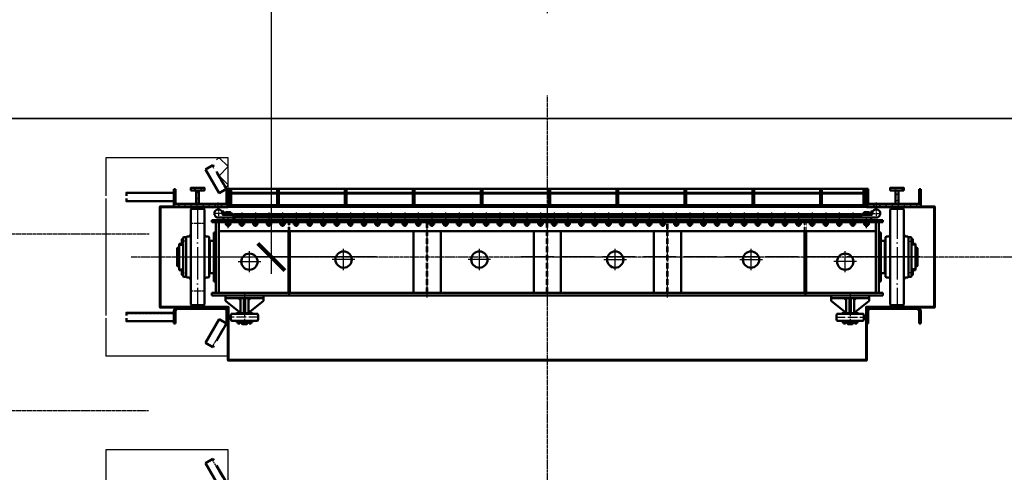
# Model space of a CAD drawing. Header units: millimetres. Extents: x 42975 to 708721, y 118172 to 172014.
# Tile 12 of 73: x 315689 to 322940, y 133082 to 136414. Entities that reach past the tile are written whole.
import ezdxf
from ezdxf import colors
from ezdxf.entities.mleader import LeaderData, LeaderLine
from ezdxf.math import Vec2, Vec3

# ---------------------------------------------------------------- set-up
doc = ezdxf.new("R2010")
doc.units = ezdxf.units.MM
for name, pattern in [('ACAD_ISO02W100', [15, 12, -3]), ('ACAD_ISO04W100', [30, 24, -3, 0, -3]), ('осевая', [50.8, 31.75, -6.35, 6.35, -6.35]), ('штриховая 04-2', [6, 4, -2])]:
    doc.linetypes.add(name, pattern=pattern)
doc.layers.get('Defpoints').update_dxf_attribs({"color": 8})
for name, color, linetype, lineweight in [('ГТО Оси 0.25', 7, 'осевая', 25), ('ГТО-2_Бетон_060', 3, 'Continuous', 60), ('ГТО-2_Выноски_035', 2, 'Continuous', 35), ('ГТО-2_Линии_035', 2, 'Continuous', 35), ('ГТО-2_Оси_025', 6, 'осевая', 25), ('ГТО-2_Размеры_035', 2, 'Continuous', 35), ('ГТО-2_Штриховка', 252, 'Continuous', 18), ('ОЗиМ Линии', 7, 'Continuous', 25), ('ОЗиМ Металл', 1, 'Continuous', 50), ('ОЗиМ Металл штрих', 230, 'штриховая 04-2', 25), ('ОЗиМ Невидимый', 7, 'ACAD_ISO02W100', 25), ('ОЗиМ Осевой', 7, 'ACAD_ISO04W100', 25), ('ОЗиМ Ось', 7, 'ACAD_ISO04W100', 25), ('ОЗиМ Размерный', 7, 'Continuous', 25), ('ОЗиМ Размеры', 2, 'Continuous', 25)]:
    doc.layers.add(name, color=color, linetype=linetype, lineweight=lineweight)
doc.layers.add('ОЗИМ_Размеры', color=7, linetype='Continuous')
doc.styles.add('MOSOBL (isocpeur)', font='isocpeur.ttf')
doc.styles.add('RomanS', font='romans.shx', dxfattribs={"width": 0.7})
doc.dimstyles.new('M100', dxfattribs={"dimscale": 100, "dimtxt": 3, "dimasz": 2, "dimexe": 1.25, "dimexo": 0.625, "dimtad": 3, "dimtoh": 1, "dimdec": 0, "dimtxsty": 'RomanS', "dimblk": 'OBLIQUE', "dimcen": 3, "dimclrt": 2, "dimaunit": 1, "dimadec": 4, "dimazin": 0, "dimtfac": 1, "dimtdec": 0, "dimtmove": 0, "dimatfit": 3, "dimfxl": 1, "dimtfill": 1, "dimarcsym": 0})
doc.dimstyles.new('MOSOBL 1-100 (мм)', dxfattribs={"dimscale": 100, "dimtxt": 3, "dimasz": 2, "dimexe": 1.25, "dimexo": 0.625, "dimtad": 1, "dimdec": 0, "dimzin": 9, "dimtxsty": 'RomanS', "dimblk": 'ARCHTICK', "dimcen": 2.5, "dimdle": 1.25, "dimclrd": 7, "dimclre": 7, "dimclrt": 2, "dimadec": 0, "dimazin": 0, "dimtfac": 1, "dimtdec": 0, "dimtmove": 1, "dimatfit": 3, "dimfxl": 1, "dimtfill": 1, "dimlwd": 25, "dimlwe": 25, "dimarcsym": 0})
pattern_1 = [(45, (-150263.037, 130721.588), (-22.4506403, 22.4506403), [])]
pattern_2 = [(45, (-138492.075, 130259.476), (-22.4506403, 22.4506403), [])]

# ---------------------------------------------------------------- blocks, each defined once
blk = doc.blocks.new('_Oblique')
at = {"color": 0, "linetype": 'ByBlock', "lineweight": -2}
blk.add_line((-0.5, -0.5), (0.5, 0.5), dxfattribs=at)
blk = doc.blocks.new('*D51')
at = {"layer": 'Defpoints', "color": 0, "transparency": 16777216}
for p in [(370324.6, 134437.2), (307024.6, 128737.2), (370324.6, 121155.3)]:
    blk.add_point(p, dxfattribs=at)
at = {"layer": 'ОЗИМ_Размеры', "color": 0, "lineweight": -2, "transparency": 16777216}
for p, q in [((370324.6, 134374.7), (370324.6, 121030.3)), ((307024.6, 128674.7), (307024.6, 121030.3)), ((307024.6, 121155.3), (370324.6, 121155.3))]:
    blk.add_line(p, q, dxfattribs=at)
at = {"layer": 'ОЗИМ_Размеры', "color": 0, "lineweight": -2, "transparency": 16777216, "xscale": 200, "yscale": 200, "zscale": 200, "rotation": 180}
blk.add_blockref('_Oblique', (307024.6, 121155.3), dxfattribs=at)
at = {"layer": 'ОЗИМ_Размеры', "color": 0, "lineweight": -2, "transparency": 16777216, "xscale": 200, "yscale": 200, "zscale": 200}
blk.add_blockref('_Oblique', (370324.6, 121155.3), dxfattribs=at)
at = {"layer": 'ОЗИМ_Размеры', "color": 2, "transparency": 16777216, "insert": (338674.6, 121367.8), "char_height": 300, "attachment_point": 5, "style": 'RomanS', "bg_fill": 3, "box_fill_scale": 1.1, "bg_fill_color": 256, "bg_fill_true_color": 13158600, "bg_fill_transparency": 0}
blk.add_mtext('63300', dxfattribs=at)
blk = doc.blocks.new('A$C09596088')
at = {"layer": 'ГТО-2_Бетон_060'}
blk.add_lwpolyline([(-2850, 0), (-2850, -370), (-2350, -370), (-2350, -760), (2350, -760), (2350, -370), (2850, -370), (2850, 0), (2850, 370), (2350, 370), (2350, 470), (-2350, 470), (-2350, 370), (-2850, 370)], close=True, dxfattribs=at)
blk = doc.blocks.new('*U78')
at = {"layer": 'ГТО Оси 0.25', "ltscale": 5}
blk.add_line((0, -53.5), (0, 53.5), dxfattribs=at)
at = {"layer": 'ОЗиМ Металл'}
for p, q in [((-16.5, 18.8), (-16.5, 34.8)), ((-16.5, 34.8), (16.5, 34.8)), ((-10, 39.6), (-7.5, 42.1)), ((-10, 39.6), (10, 39.6)), ((-10, 34.8), (-10, 39.6)), ((-8.7, 18.8), (-8.7, 34.8)), ((-7.5, 42.1), (7.5, 42.1)), ((7.5, 42.1), (10, 39.6)), ((8.5, 18.8), (8.5, 34.8)), ((10, 34.8), (10, 39.6)), ((16.5, 18.8), (16.5, 34.8)), ((-16.5, -35.7), (-16.5, -23.2)), ((16.5, -35.7), (-16.5, -35.7)), ((-8.2, -35.7), (-8.2, -23.2)), ((8.2, -35.7), (8.2, -23.2)), ((16.5, -35.7), (16.5, -23.2))]:
    blk.add_line(p, q, dxfattribs=at)
at = {"layer": 'ОЗиМ Размеры'}
for p, q in [((-7.5, 42.1), (-7.5, 34.8)), ((7.5, 42.1), (7.5, 34.8))]:
    blk.add_line(p, q, dxfattribs=at)
blk = doc.blocks.new('*U79')
at = {"layer": 'ОЗиМ Размеры', "color": 0, "linetype": 'ByBlock', "lineweight": -2, "transparency": 16777216}
for p in [(0, 0), (100, 0), (200, 0), (300, 0), (400, 0), (500, 0), (600, 0), (700, 0), (800, 0), (900, 0), (1000, 0), (1100, 0), (1200, 0), (1300, 0), (1400, 0), (1500, 0), (1600, 0), (1700, 0), (1800, 0), (1900, 0), (2000, 0), (2100, 0), (2200, 0), (2300, 0), (2400, 0), (2500, 0), (2600, 0), (2700, 0), (2800, 0), (2900, 0), (3000, 0), (3100, 0), (3200, 0), (3300, 0), (3400, 0), (3500, 0), (3600, 0), (3700, 0), (3800, 0), (3900, 0), (4000, 0), (4100, 0), (4200, 0), (4300, 0), (4400, 0), (4500, 0)]:
    blk.add_blockref('*U78', p, dxfattribs=at)
blk = doc.blocks.new('A$C509D7D2D')
at = {"layer": 'ОЗиМ Металл'}
for p, q in [((-2625, 349.4), (-2620, 354.4)), ((-2625, 349.4), (-2625, -170)), ((-2525, 349.4), (-2530, 354.4)), ((-2525, 349.4), (-2525, -170)), ((-2387.4, 310), (-2360, 310)), ((-2372, 310), (-2312, 310)), ((-2360, 330.5), (-2360, 318)), ((-2340, 330.5), (-2340, 318)), ((-2312, 270), (-2312, 315)), ((-2312, 315), (-2302, 315)), ((-2312, 310), (-2312, 290)), ((-2312, 298), (-870, 298)), ((-870, 298), (-870, 290)), ((-865, 298), (865, 298)), ((-865, 298), (-865, 290)), ((865, 298), (865, 290)), ((870, 298), (870, 290)), ((870, 298), (2310, 298)), ((2312, 315), (2302, 315)), ((2310, 290), (2310, 298)), ((2312, 290), (2312, 315)), ((2372, 310), (2312, 310)), ((2312, 310), (2312, 290)), ((2340, 330.5), (2340, 318)), ((2360, 330.5), (2360, 318)), ((2387.4, 310), (2360, 310)), ((2525, 349.4), (2530, 354.4)), ((2525, 349.4), (2525, -170)), ((2625, 349.4), (2620, 354.4)), ((2625, 349.4), (2625, -170)), ((-2470, 256), (-2470, 270)), ((-2422, 290), (-2312, 290)), ((-2385, 290), (2385, 290)), ((-2360, 229), (-2360, 256)), ((-2360, 229), (-2360, 256)), ((-2360, 229), (-2340, 229)), ((-2360, 229), (-2340, 229)), ((-2340, 229), (-2340, 256)), ((-2340, 229), (-2340, 256)), ((2422, 290), (2312, 290)), ((2340, 229), (2340, 256)), ((2360, 229), (2340, 229)), ((2360, 229), (2360, 256)), ((2470, 256), (2470, 270)), ((2470, 256), (2470, 270)), ((-2655, 150), (-2660, 145)), ((-2655, 150), (-2645, 150)), ((-2495, 150), (-2505, 150)), ((-2495, 150), (-2490, 145)), ((-2455, 179.7), (-2440, 179.7)), ((-1905, -264), (-1905, 191)), ((-1895, -264), (-1895, 191)), ((-985, -264), (-985, 191)), ((-785, -264), (-785, 191)), ((-100, -264), (-100, 191)), ((100, -264), (100, 191)), ((785, -264), (785, 185)), ((985, -264), (985, 185)), ((1895, -264), (1895, 191)), ((1905, -264), (1905, 191)), ((2455, 179.7), (2440, 179.7)), ((2495, 150), (2490, 145)), ((2495, 150), (2505, 150)), ((2655, 150), (2645, 150)), ((2655, 150), (2660, 145)), ((-2710, 69), (-2710, 97.5)), ((-2710, 97.5), (-2703, 97.5)), ((-2710, -97.5), (-2710, 97.5)), ((-2703, 97.5), (-2682, 97.5)), ((-2682, 123.7), (-2692, 123.7)), ((-2682, 111.3), (-2692, 111.3)), ((-2679.5, 145), (-2682, 142.5)), ((-2682, -142.5), (-2682, 142.5)), ((-2679.5, 145), (-2661, 145)), ((-2660, 145), (-2660, -145)), ((-2490, 145), (-2490, -70)), ((-2486, -70), (-2486, 120)), ((-2486, 120), (-2455, 120)), ((2486, 120), (2455, 120)), ((2486, -70), (2486, 120)), ((2490, 145), (2490, -70)), ((2660, 145), (2660, -145)), ((2679.5, 145), (2661, 145)), ((2679.5, 145), (2682, 142.5)), ((2682, -142.5), (2682, 142.5)), ((2682, 123.7), (2692, 123.7)), ((2682, 111.3), (2692, 111.3)), ((2703, 97.5), (2682, 97.5)), ((2710, 97.5), (2703, 97.5)), ((2710, 69), (2710, 97.5)), ((2710, -97.5), (2710, 97.5)), ((-2725, 66), (-2722, 69)), ((-2725, 66), (-2725, -66)), ((-2725, 44.2), (-2710, 44.2)), ((-2722, 69), (-2710, 69)), ((2722, 69), (2710, 69)), ((2725, 44.2), (2710, 44.2)), ((2725, 66), (2722, 69)), ((2725, 66), (2725, -66)), ((-2725, -44.2), (-2710, -44.2)), ((-2725, -66), (-2722, -69)), ((-2722, -69), (-2710, -69)), ((-2682, -142.5), (-2682, -70)), ((-2490, -70), (-2490, -145)), ((2490, -70), (2490, -145)), ((2682, -142.5), (2682, -70)), ((2725, -44.2), (2710, -44.2)), ((2722, -69), (2710, -69)), ((2725, -66), (2722, -69)), ((-2703, -97.5), (-2710, -97.5)), ((-2682, -97.5), (-2703, -97.5)), ((-2682, -111.3), (-2692, -111.3)), ((-2682, -123.7), (-2692, -123.7)), ((-2682, -142.5), (-2679.5, -145)), ((-2661, -145), (-2679.5, -145)), ((-2655, -150), (-2660, -145)), ((-2495, -150), (-2490, -145)), ((2495, -150), (2490, -145)), ((2655, -150), (2660, -145)), ((2661, -145), (2679.5, -145)), ((2682, -142.5), (2679.5, -145)), ((2682, -97.5), (2703, -97.5)), ((2682, -111.3), (2692, -111.3)), ((2682, -123.7), (2692, -123.7)), ((2703, -97.5), (2710, -97.5)), ((-2655, -150), (-2645, -150)), ((-2625, -349.4), (-2625, -170)), ((-2525, -349.4), (-2525, -170)), ((-2495, -150), (-2505, -150)), ((-2455, -180.3), (-2440, -180.3)), ((2455, -180.3), (2440, -180.3)), ((2495, -150), (2505, -150)), ((2525, -349.4), (2525, -170)), ((2625, -349.4), (2625, -170)), ((2655, -150), (2645, -150)), ((0, -264), (-2470, -264)), ((-2470, -284), (-2470, -264)), ((0, -284), (-2470, -284)), ((-2370, -284), (-2370, -304)), ((-2370, -284), (-2090, -284)), ((-2090, -284), (-2090, -304)), ((-1900, -284), (-1900, -264)), ((0, -264), (2470, -264)), ((0, -284), (2470, -284)), ((1900, -284), (1900, -264)), ((2090, -284), (2090, -304)), ((2370, -284), (2370, -304)), ((2470, -284), (2470, -264)), ((-2625, -349.4), (-2620, -354.4)), ((-2525, -349.4), (-2530, -354.4)), ((-2370, -304), (-2090, -304)), ((-2370, -324), (-2370, -304)), ((-2270, -404), (-2370, -324)), ((-2260, -319), (-2275, -304)), ((-2260, -304), (-2260, -414)), ((-2200, -304), (-2260, -304)), ((-2235, -404), (-2235, -304)), ((-2225, -404), (-2225, -304)), ((-2200, -304), (-2200, -414)), ((-2200, -319), (-2185, -304)), ((-2190, -404), (-2090, -324)), ((-2090, -324), (-2090, -304)), ((2370, -304), (2090, -304)), ((2090, -324), (2090, -304)), ((2190, -404), (2090, -324)), ((2200, -319), (2185, -304)), ((2200, -304), (2200, -414)), ((2225, -404), (2225, -304)), ((2235, -404), (2235, -304)), ((2260, -304), (2260, -414)), ((2260, -319), (2275, -304)), ((2270, -404), (2370, -324)), ((2370, -324), (2370, -304)), ((2525, -349.4), (2530, -354.4)), ((2625, -349.4), (2620, -354.4)), ((-2326.2, -419), (-2295, -419)), ((-2295, -419), (-2290, -414)), ((-2295, -419), (-2165, -419)), ((-2170, -414), (-2290, -414)), ((-2260, -404), (-2270, -404)), ((-2200, -414), (-2260, -414)), ((-2200, -414), (-2260, -414)), ((-2230, -404), (-2235, -404)), ((-2230, -404), (-2225, -404)), ((-2200, -404), (-2190, -404)), ((-2165, -419), (-2170, -414)), ((-2165, -419), (-2133.8, -419)), ((2165, -419), (2133.8, -419)), ((2165, -419), (2170, -414)), ((2295, -419), (2165, -419)), ((2170, -414), (2290, -414)), ((2200, -404), (2190, -404)), ((2230, -404), (2225, -404)), ((2230, -404), (2235, -404)), ((2260, -404), (2270, -404)), ((2295, -419), (2290, -414)), ((2326.2, -419), (2295, -419)), ((-2295, -469), (-2326.2, -469)), ((-2295, -469), (-2290, -474)), ((-2295, -469), (-2165, -469)), ((-2278.5, -474), (-2290, -474)), ((-2273.6, -482.5), (-2271.1, -480)), ((-2272.5, -488.9), (-2272.5, -482.5)), ((-2170, -474), (-2266.5, -474)), ((-2250, -482), (-2250, -492)), ((-2210, -482), (-2250, -482)), ((-2250, -492), (-2248, -494)), ((-2210, -492), (-2250, -492)), ((-2212, -494), (-2248, -494)), ((-2245, -480), (-2245, -482)), ((-2215, -480), (-2215, -482)), ((-2210, -492), (-2212, -494)), ((-2210, -482), (-2210, -492)), ((-2186.4, -482.5), (-2188.9, -480)), ((-2187.5, -488.9), (-2187.5, -482.5)), ((-2170, -474), (-2181.5, -474)), ((-2165, -469), (-2170, -474)), ((-2133.8, -469), (-2165, -469)), ((2133.8, -469), (2165, -469)), ((2165, -469), (2170, -474)), ((2295, -469), (2165, -469)), ((2290, -474), (2170, -474)), ((2170, -474), (2170, -480)), ((2170, -480), (2290, -480)), ((2188.3, -482.5), (2185.8, -480)), ((2187.5, -488.9), (2187.5, -482.5)), ((2210, -482), (2210, -492)), ((2210, -482), (2250, -482)), ((2210, -492), (2212, -494)), ((2212, -494), (2248, -494)), ((2213.8, -480), (2215, -480)), ((2215, -480), (2215, -482)), ((2245, -480), (2245, -482)), ((2246.2, -480), (2245, -480)), ((2250, -492), (2248, -494)), ((2250, -482), (2250, -492)), ((2273.6, -482.5), (2271.1, -480)), ((2272.5, -488.9), (2272.5, -482.5)), ((2278.5, -474), (2290, -474)), ((2295, -469), (2290, -474)), ((2290, -480), (2290, -474)), ((2295, -469), (2326.2, -469))]:
    blk.add_line(p, q, dxfattribs=at)
at = {"layer": 'ОЗиМ Металл', "ltscale": 0.01}
for p, q in [((-2390, 328), (-2390, 335)), ((-2390, 335), (-2382, 335)), ((-2382, 328), (-2382, 335)), ((-2315, 318), (-2372, 318)), ((-2312, 310), (-2340, 310)), ((-2315, 310), (-2315, 318)), ((2312, 315), (-2302, 315)), ((2312, 310), (2340, 310)), ((2315, 310), (2315, 318)), ((2315, 318), (2372, 318)), ((2390, 335), (2382, 335)), ((2382, 328), (2382, 335)), ((2390, 328), (2390, 335)), ((-2385, 290), (-2315, 290)), ((-2385, 290), (-2385, 280)), ((2385, 290), (2315, 290)), ((2385, 290), (2385, 280)), ((-2455, 179.7), (-2455, -180.3)), ((2420, 191), (-2420, 191)), ((2455, 179.7), (2455, -180.3))]:
    blk.add_line(p, q, dxfattribs=at)
at = {"layer": 'ОЗиМ Металл', "ltscale": 10}
for p, q in [((2470, 270), (-2470, 270)), ((2470, 256), (-2470, 256)), ((-2440, -264), (-2440, 256)), ((-2420, -264), (-2420, 256)), ((-2385, 270), (-2385, 280)), ((-1920, 246), (-1920, 246)), ((2385, 270), (2385, 290)), ((2420, -264), (2420, 256)), ((2440, -264), (2440, 256))]:
    blk.add_line(p, q, dxfattribs=at)
at = {"layer": 'ОЗиМ Металл', "ltscale": 0.4}
for p, q in [((-2290, -480), (-2290, -474)), ((-2290, -474), (-2170, -474)), ((-2170, -480), (-2290, -480)), ((-2266.5, -474), (-2170, -474)), ((-2246.2, -480), (-2245, -480)), ((-2213.8, -480), (-2215, -480)), ((-2181.5, -474), (-2170, -474)), ((-2170, -474), (-2170, -480))]:
    blk.add_line(p, q, dxfattribs=at)
at = {"layer": 'ОЗиМ Металл', "ltscale": 0.01}
for points in [[(-2333.5, 318), (-2366.5, 318), (-2366.5, 330.5), (-2333.5, 330.5)], [(2333.5, 318), (2366.5, 318), (2366.5, 330.5), (2333.5, 330.5)], [(-2333.5, 256), (-2366.5, 256), (-2366.5, 238), (-2333.5, 238)], [(-2333.5, 256), (-2366.5, 256), (-2366.5, 238), (-2333.5, 238)], [(2333.5, 256), (2366.5, 256), (2366.5, 238), (2333.5, 238)]]:
    blk.add_lwpolyline(points, close=True, dxfattribs=at)
at = {"layer": 'ОЗиМ Металл'}
for points in [[(-2682, 130.5), (-2692, 130.5), (-2692, 104.5), (-2682, 104.5)], [(2682, 130.5), (2692, 130.5), (2692, 104.5), (2682, 104.5)], [(-2682, -104.5), (-2692, -104.5), (-2692, -130.5), (-2682, -130.5)], [(2682, -104.5), (2692, -104.5), (2692, -130.5), (2682, -130.5)], [(-2280.1, -488.9), (-2280.1, -482.5), (-2264.9, -482.5), (-2264.9, -488.9)], [(-2280, -480), (-2280, -482.5), (-2265, -482.5), (-2265, -480)], [(-2179.9, -488.9), (-2179.9, -482.5), (-2195.1, -482.5), (-2195.1, -488.9)], [(-2180, -480), (-2180, -482.5), (-2195, -482.5), (-2195, -480)], [(2179.9, -488.9), (2179.9, -482.5), (2195.1, -482.5), (2195.1, -488.9)], [(2180, -480), (2180, -482.5), (2195, -482.5), (2195, -480)], [(2280.1, -488.9), (2280.1, -482.5), (2264.9, -482.5), (2264.9, -488.9)], [(2280, -480), (2280, -482.5), (2265, -482.5), (2265, -480)]]:
    blk.add_lwpolyline(points, close=True, dxfattribs=at)
for points in [[(-2455, -120), (-2486, -120), (-2486, -70)], [(2455, -120), (2486, -120), (2486, -70)]]:
    blk.add_lwpolyline(points, dxfattribs=at)
for centre in [(-2193.5, -34.5), (-1500, -19), (-500, -19), (500, -19), (1500, -19), (2193.5, -34.5)]:
    blk.add_circle(centre, 60, dxfattribs=at)
for centre, radius, start, end in [((-2575, -1395), 1750, 88.52652, 91.47348), ((-2422, 320), 30, 123.55731, 269.96926), ((-2422, 320), 30, 56.44269, 123.55731), ((-2422, 320), 30, 351.78679, 56.44269), ((-2387.4, 315), 5, 171.78679, 270), ((2387.4, 315), 5, 270, 8.21321), ((2422, 320), 30, 123.55731, 188.21321), ((2422, 320), 30, 56.44269, 123.55731), ((2422, 320), 30, 270.03074, 56.44269), ((2575, -1395), 1750, 88.52652, 91.47348), ((-2645, 170), 20, 270, 0), ((-2505, 170), 20, 180, 270), ((2505, 170), 20, 270, 0), ((2645, 170), 20, 180, 270), ((-2645, -170), 20, 0, 90), ((-2505, -170), 20, 90, 180), ((2505, -170), 20, 0, 90), ((2645, -170), 20, 90, 180), ((-2575, 1395), 1750, 268.52652, 271.47348), ((2575, 1395), 1750, 268.52652, 271.47348), ((-2180, -444), 150, 171.05969, 188.94031), ((-2326.2, -421), 2, 90, 171.05969), ((-2133.8, -421), 2, 8.94031, 90), ((-2280, -444), 150, 351.05969, 8.94031), ((2280, -444), 150, 171.05969, 188.94031), ((2133.8, -421), 2, 90, 171.05969), ((2326.2, -421), 2, 8.94031, 90), ((2180, -444), 150, 351.05969, 8.94031), ((-2326.2, -467), 2, 188.94031, 270), ((-2133.8, -467), 2, 270, 351.05969), ((2133.8, -467), 2, 188.94031, 270), ((2326.2, -467), 2, 270, 351.05969)]:
    blk.add_arc(centre, radius, start, end, dxfattribs=at)
at = {"layer": 'ОЗиМ Металл', "ltscale": 0.01}
for centre, radius, start, end in [((-2372, 328), 18, 180, 270), ((-2372, 328), 10, 180, 270), ((2372, 328), 18, 270, 0), ((2372, 328), 10, 270, 0)]:
    blk.add_arc(centre, radius, start, end, dxfattribs=at)
at = {"layer": 'ОЗиМ Металл штрих'}
for p, q in [((-2302, 315), (-2302, 270)), ((2302, 315), (2302, 288))]:
    blk.add_line(p, q, dxfattribs=at)
at = {"layer": 'ОЗиМ Металл штрих', "ltscale": 0.2}
for p, q in [((-1905, 191), (-1905, 256)), ((-1895, 191), (-1895, 256)), ((1895, 191), (1895, 256)), ((1905, 191), (1905, 256))]:
    blk.add_line(p, q, dxfattribs=at)
at = {"layer": 'ОЗиМ Металл штрих', "ltscale": 10}
for p, q in [((-890, -264), (-890, 256)), ((-890, 215), (-890, 246)), ((-880, -264), (-880, 256)), ((-880, 215), (-880, 246)), ((-5, -264), (-5, 256)), ((5, -264), (5, 256)), ((880, 205), (880, 256)), ((890, 205), (890, 256)), ((880, -264), (880, 205)), ((890, -264), (890, 205))]:
    blk.add_line(p, q, dxfattribs=at)
at = {"layer": 'ОЗиМ Осевой', "ltscale": 10}
for p, q in [((2575, 373.4), (2575, -361.7)), ((-885, -298.1), (-885, 298.2)), ((0, 347.2), (0, -348.7)), ((885, -298.1), (885, 318.3))]:
    blk.add_line(p, q, dxfattribs=at)
at = {"layer": 'ОЗиМ Осевой'}
for p, q in [((-2390.2, 320), (-2454.4, 320)), ((-2422, 358), (-2422, 283.9)), ((-2350, 211.3), (-2350, 334.3)), ((-2350, 211.3), (-2350, 334.3)), ((2350, 211.3), (2350, 334.3)), ((2390.2, 320), (2454.4, 320)), ((2422, 358), (2422, 283.9))]:
    blk.add_line(p, q, dxfattribs=at)
at = {"layer": 'ОЗиМ Ось', "ltscale": 10}
for p, q in [((-2575, 373.4), (-2575, -361.7)), ((-2747.7, 0), (-1798.3, 0)), ((2747.7, 0), (-199.9, 0))]:
    blk.add_line(p, q, dxfattribs=at)
at = {"layer": 'ОЗиМ Ось'}
for p, q in [((-2631, 250), (-2515.8, 250)), ((-2714.3, 87.5), (-2689.7, 87.5)), ((-2662.4, 117.5), (-2699.6, 117.5)), ((2662.4, 117.5), (2699.6, 117.5)), ((2714.3, 87.5), (2689.7, 87.5)), ((-2712.9, -87.5), (-2687.4, -87.5)), ((-2694.6, -117.5), (-2667.3, -117.5)), ((2694.6, -117.5), (2667.3, -117.5)), ((2712.9, -87.5), (2687.4, -87.5)), ((-2631, -250), (-2515.8, -250))]:
    blk.add_line(p, q, dxfattribs=at)
at = {"layer": 'ОЗиМ Ось', "ltscale": 3}
for p, q in [((-2230, -274.2), (-2230, -496.9)), ((2230, -274.2), (2230, -496.9)), ((-2127, -444), (-2334.6, -444)), ((2121.6, -444), (2334.6, -444))]:
    blk.add_line(p, q, dxfattribs=at)
at = {"layer": 'ОЗиМ Размеры', "ltscale": 0.01}
for p, q in [((-2358.5, 229), (-2358.5, 238)), ((-2358.5, 229), (-2358.5, 238)), ((-2341.5, 229), (-2341.5, 238)), ((-2341.5, 229), (-2341.5, 238)), ((2341.5, 229), (2341.5, 238)), ((2358.5, 229), (2358.5, 238))]:
    blk.add_line(p, q, dxfattribs=at)
at = {"layer": 'ОЗиМ Размеры'}
for p, q in [((-2193.5, -111.6), (-2193.5, 43.9)), ((-1500, -96.8), (-1500, 58.8)), ((-500, -96.8), (-500, 58.8)), ((500, -96.8), (500, 58.8)), ((1500, -96.8), (1500, 58.8)), ((2193.5, -111.6), (2193.5, 43.9)), ((-2276.2, -34.5), (-2110, -34.5)), ((-1417.3, -19.6), (-1583.5, -19.6)), ((-417.3, -19.6), (-583.5, -19.6)), ((417.3, -19.6), (583.5, -19.6)), ((1417.3, -19.6), (1583.5, -19.6)), ((2276.2, -34.5), (2110, -34.5))]:
    blk.add_line(p, q, dxfattribs=at)
at = {"layer": 'ОЗиМ Размеры', "xscale": -1, "rotation": 180}
blk.add_blockref('*U79', (-2250, 274.8), dxfattribs=at)
blk = doc.blocks.new('A$C1AAF776F')
h = blk.add_hatch()
h.set_pattern_fill('ANSI31', color=256, scale=10)
h.set_pattern_definition(pattern_1)
h.paths.add_polyline_path([(-2750, 500.6), (-2738, 500.6), (-2738, 390), (-2750, 390)])
h.paths.add_polyline_path([(-2750, 390), (-2425, 390), (-2425, 370), (-2750, 370)])
h.paths.add_polyline_path([(-2425, 390), (-2350, 390), (-2350, 370), (-2425, 370)])
h.paths.add_polyline_path([(-2362, 502), (-2350, 502), (-2350, 447), (-2351, 447), (-2351, 397), (-2350, 390), (-2362, 390)])
h.paths.add_polyline_path([(-2425, 370), (-2380, 370), (-2380, 360), (-2425, 360)])
h.paths.add_polyline_path([(-2470, 370), (-2425, 370), (-2425, 360), (-2470, 360)])
h.paths.add_polyline_path([(-2585, 490), (-2565, 490), (-2565, 390), (-2585, 390)])
edge = h.paths.add_edge_path()
edge.add_line((-2625, 510), (-2573.5, 510))
edge.add_line((-2573.5, 510), (-2571.2, 503.8))
edge.add_arc((-2570, 500.2), 3.75, 109.71408, 289.71408)
edge.add_arc((-2570, 500.2), 3.75, 289.71408, 469.71408)
edge.add_line((-2571.2, 503.8), (-2573.5, 510))
edge.add_line((-2573.5, 510), (-2525, 510))
edge.add_line((-2525, 510), (-2525, 490))
edge.add_line((-2525, 490), (-2625, 490))
edge.add_line((-2625, 490), (-2625, 510))
h = blk.add_hatch()
h.set_pattern_fill('ANSI31', color=256, scale=10)
h.set_pattern_definition(pattern_1)
h.paths.add_polyline_path([(2750, 500.6), (2738, 500.6), (2738, 390), (2750, 390)])
h.paths.add_polyline_path([(2750, 390), (2425, 390), (2425, 370), (2750, 370)])
h.paths.add_polyline_path([(2425, 390), (2350, 390), (2350, 370), (2425, 370)])
h.paths.add_polyline_path([(2362, 502), (2350, 502), (2350, 447), (2351, 447), (2351, 397), (2350, 390), (2362, 390)])
h.paths.add_polyline_path([(2425, 370), (2380, 370), (2380, 360), (2425, 360)])
h.paths.add_polyline_path([(2470, 370), (2425, 370), (2425, 360), (2470, 360)])
h.paths.add_polyline_path([(2585, 490), (2565, 490), (2565, 390), (2585, 390)])
edge = h.paths.add_edge_path()
edge.add_line((2625, 510), (2573.5, 510))
edge.add_line((2573.5, 510), (2571.2, 503.8))
edge.add_arc((2570, 500.2), 3.75, 250.28592, 430.28592, ccw=False)
edge.add_arc((2570, 500.2), 3.75, 70.28592, 250.28592, ccw=False)
edge.add_line((2571.2, 503.8), (2573.5, 510))
edge.add_line((2573.5, 510), (2525, 510))
edge.add_line((2525, 510), (2525, 490))
edge.add_line((2525, 490), (2625, 490))
edge.add_line((2625, 490), (2625, 510))
h = blk.add_hatch()
h.set_pattern_fill('ANSI31', color=256, scale=10)
h.set_pattern_definition(pattern_2)
h.paths.add_polyline_path([(-2720, -370, 0.414214), (-2750, -400), (-2750, -410), (-2750, -410), (-2750, -473), (-2750, -490), (-2738, -490), (-2738, -410), (-2738, -400, -0.414214), (-2720, -382), (-2380, -382, -0.414214), (-2362, -400), (-2362, -490), (-2350, -490), (-2350, -400, 0.414214), (-2380, -370)])
h = blk.add_hatch()
h.set_pattern_fill('ANSI31', color=256, scale=10)
h.set_pattern_definition(pattern_2)
h.paths.add_polyline_path([(2720, -370, -0.414214), (2750, -400), (2750, -410), (2750, -410), (2750, -473), (2750, -490), (2738, -490), (2738, -410), (2738, -400, 0.414214), (2720, -382), (2380, -382, 0.414214), (2362, -400), (2362, -490), (2350, -490), (2350, -400, -0.414214), (2380, -370)])
at = {"layer": 'ОЗиМ Размеры'}
h = blk.add_hatch(dxfattribs=at)
h.set_pattern_fill('ANSI31', color=256, scale=5)
h.set_pattern_definition([(45, (-9940.457, -1008.972), (-11.22532, 11.22532), [])])
h.paths.add_polyline_path([(-1978, 492), (-1990, 492), (-1990, 382), (-1978, 382)])
h = blk.add_hatch(dxfattribs=at)
h.set_pattern_fill('ANSI31', color=256, scale=5)
h.set_pattern_definition([(45, (-9440.457, -1008.972), (-11.22532, 11.22532), [])])
h.paths.add_polyline_path([(-1478, 492), (-1490, 492), (-1490, 382), (-1478, 382)])
h = blk.add_hatch(dxfattribs=at)
h.set_pattern_fill('ANSI31', color=256, scale=5)
h.set_pattern_definition([(45, (-8940.457, -1008.972), (-11.22532, 11.22532), [])])
h.paths.add_polyline_path([(-978, 492), (-990, 492), (-990, 382), (-978, 382)])
h = blk.add_hatch(dxfattribs=at)
h.set_pattern_fill('ANSI31', color=256, scale=5)
h.set_pattern_definition([(45, (-8440.457, -1008.972), (-11.22532, 11.22532), [])])
h.paths.add_polyline_path([(-478, 492), (-490, 492), (-490, 382), (-478, 382)])
h = blk.add_hatch(dxfattribs=at)
h.set_pattern_fill('ANSI31', color=256, scale=5)
h.set_pattern_definition([(45, (-7940.457, -1008.972), (-11.22532, 11.22532), [])])
h.paths.add_polyline_path([(22, 492), (10, 492), (10, 382), (22, 382)])
h = blk.add_hatch(dxfattribs=at)
h.set_pattern_fill('ANSI31', color=256, scale=5)
h.set_pattern_definition([(45, (-7440.457, -1008.972), (-11.22532, 11.22532), [])])
h.paths.add_polyline_path([(522, 492), (510, 492), (510, 382), (522, 382)])
h = blk.add_hatch(dxfattribs=at)
h.set_pattern_fill('ANSI31', color=256, scale=5)
h.set_pattern_definition([(45, (-6940.457, -1008.972), (-11.22532, 11.22532), [])])
h.paths.add_polyline_path([(1022, 492), (1010, 492), (1010, 382), (1022, 382)])
h = blk.add_hatch(dxfattribs=at)
h.set_pattern_fill('ANSI31', color=256, scale=5)
h.set_pattern_definition([(45, (-6440.457, -1008.972), (-11.22532, 11.22532), [])])
h.paths.add_polyline_path([(1522, 492), (1510, 492), (1510, 382), (1522, 382)])
h = blk.add_hatch(dxfattribs=at)
h.set_pattern_fill('ANSI31', color=256, scale=5)
h.set_pattern_definition([(45, (-5940.457, -1008.972), (-11.22532, 11.22532), [])])
h.paths.add_polyline_path([(2022, 492), (2010, 492), (2010, 382), (2022, 382)])
h = blk.add_hatch(dxfattribs=at)
h.set_pattern_fill('ANSI31', color=256, scale=4)
h.set_pattern_definition([(45, (-138492.075, 135164.625), (-8.9802561, 8.9802561), [])])
h.paths.add_polyline_path([(2329, 492), (2341, 492), (2341, 382), (2329, 382)])
at = {"layer": 'ГТО-2_Бетон_060'}
for p, q in [((-2350, 370), (-2350, 470)), ((2350, 470), (2350, 370))]:
    blk.add_line(p, q, dxfattribs=at)
at = {"layer": 'ОЗиМ Металл'}
for p, q in [((-2738, 500), (-2750, 500)), ((-2750, 500), (-2738, 500)), ((-2750, 370), (-2750, 500)), ((-2738, 390), (-2738, 500)), ((-2350, 447), (-2350, 502)), ((-2350, 502), (2350, 502)), ((-2344.7, 470), (-2344.7, 470)), ((-2344.7, 470), (-2344.7, 470)), ((-2344.7, 470), (-2344.7, 470)), ((-2341, 492), (-2341, 382)), ((-2341, 492), (-2329, 492)), ((-2329, 492), (-2329, 382)), ((-1990, 492), (-1990, 382)), ((-1990, 492), (-1978, 492)), ((-1978, 492), (-1978, 382)), ((-1490, 492), (-1490, 382)), ((-1490, 492), (-1478, 492)), ((-1478, 492), (-1478, 382)), ((-990, 492), (-990, 382)), ((-990, 492), (-978, 492)), ((-978, 492), (-978, 382)), ((-490, 492), (-490, 382)), ((-490, 492), (-478, 492)), ((-478, 492), (-478, 382)), ((10, 492), (10, 382)), ((10, 492), (22, 492)), ((22, 492), (22, 382)), ((510, 492), (510, 382)), ((510, 492), (522, 492)), ((522, 492), (522, 382)), ((1010, 492), (1010, 382)), ((1010, 492), (1022, 492)), ((1022, 492), (1022, 382)), ((1510, 492), (1510, 382)), ((1510, 492), (1522, 492)), ((1522, 492), (1522, 382)), ((2010, 492), (2010, 382)), ((2010, 492), (2022, 492)), ((2022, 492), (2022, 382)), ((2329, 492), (2329, 382)), ((2341, 492), (2329, 492)), ((2341, 492), (2341, 382)), ((2344.7, 470), (2344.7, 470)), ((2344.7, 470), (2344.7, 470)), ((2344.7, 470), (2344.7, 470)), ((2350, 447), (2350, 502)), ((2738, 500), (2750, 500)), ((2738, 390), (2738, 500)), ((2750, 500), (2738, 500)), ((2750, 370), (2750, 500)), ((-2350, 382), (2350, 382)), ((-2350, 370), (2350, 370)), ((-2750, -400), (-2750, -490)), ((-2738, -400), (-2738, -490)), ((-2738, -490), (-2738, -410)), ((-2380, -370), (-2720, -370)), ((-2720, -382), (-2380, -382)), ((-2362, -400), (-2362, -490)), ((-2350, -490), (-2350, -400)), ((2350, -490), (2350, -400)), ((2362, -400), (2362, -490)), ((2380, -370), (2720, -370)), ((2720, -382), (2380, -382)), ((2738, -400), (2738, -490)), ((2738, -490), (2738, -410)), ((2750, -400), (2750, -490)), ((-2750, -490), (-2738, -490)), ((-2350, -490), (-2362, -490)), ((-2344.7, -470), (-2344.7, -470)), ((2344.7, -470), (2344.7, -470)), ((2350, -490), (2362, -490)), ((2750, -490), (2738, -490))]:
    blk.add_line(p, q, dxfattribs=at)
for points in [[(-2625, 490), (-2525, 490), (-2525, 510), (-2625, 510)], [(2625, 490), (2525, 490), (2525, 510), (2625, 510)], [(-2585, 490), (-2565, 490), (-2565, 390), (-2585, 390)], [(-2362, 502), (-2350, 502), (-2350, 390), (-2362, 390)], [(2362, 502), (2350, 502), (2350, 390), (2362, 390)], [(2585, 490), (2565, 490), (2565, 390), (2585, 390)], [(-2750, 390), (-2350, 390), (-2350, 370), (-2750, 370)], [(2750, 390), (2350, 390), (2350, 370), (2750, 370)]]:
    blk.add_lwpolyline(points, close=True, dxfattribs=at)
for centre, radius, start, end in [((-2720, -400), 30, 90, 180), ((-2720, -400), 18, 90, 180), ((-2380, -400), 30, 0, 90), ((-2380, -400), 18, 0, 90), ((2380, -400), 30, 90, 180), ((2380, -400), 18, 90, 180), ((2720, -400), 30, 0, 90), ((2720, -400), 18, 0, 90)]:
    blk.add_arc(centre, radius, start, end, dxfattribs=at)
at = {"layer": 'ОЗиМ Осевой'}
for p, q in [((-2425, 346.6), (-2425, 401.1)), ((2425, 346.6), (2425, 401.1))]:
    blk.add_line(p, q, dxfattribs=at)
at = {"color": 5}
blk.add_blockref('A$C509D7D2D', (0, 0), dxfattribs=at)
blk = doc.blocks.new('_ArchTick')
at = {"color": 0, "linetype": 'ByBlock', "const_width": 0.15}
blk.add_lwpolyline([(-0.5, -0.5), (0.5, 0.5)], dxfattribs=at)
blk = doc.blocks.new('*D97')
at = {"color": 7, "lineweight": 25, "transparency": 16777216}
for p, q in [((317541.4, 143362.2), (317541.4, 134542.2)), ((315195.1, 143237.2), (317666.4, 143237.2)), ((318315.8, 134667.2), (317416.4, 134667.2))]:
    blk.add_line(p, q, dxfattribs=at)
at = {"layer": 'Defpoints', "color": 0, "transparency": 16777216}
for p in [(315132.6, 143237.2), (317541.4, 134667.2), (318378.3, 134667.2)]:
    blk.add_point(p, dxfattribs=at)
at = {"color": 7, "lineweight": 25, "transparency": 16777216, "xscale": 200, "yscale": 200, "zscale": 200}
for p, rotation in [((317541.4, 143237.2), 90), ((317541.4, 134667.2), 270)]:
    blk.add_blockref('_ArchTick', p, dxfattribs=dict(at, rotation=rotation))
at = {"color": 2, "transparency": 16777216, "insert": (317328.9, 138952.2), "char_height": 300, "attachment_point": 5, "rotation": 90, "style": 'RomanS', "bg_fill": 3, "box_fill_scale": 1.1, "bg_fill_color": 256, "bg_fill_true_color": 13158600, "bg_fill_transparency": 0}
blk.add_mtext('8570', dxfattribs=at)
blk = doc.blocks.new('A$C07D94914')
h = blk.add_hatch()
h.set_pattern_fill('ANSI31', color=256, scale=10)
h.set_pattern_definition(pattern_1)
h.paths.add_polyline_path([(-2750, 500.6), (-2738, 500.6), (-2738, 390), (-2750, 390)])
h.paths.add_polyline_path([(-2750, 390), (-2425, 390), (-2425, 370), (-2750, 370)])
h.paths.add_polyline_path([(-2425, 390), (-2350, 390), (-2350, 370), (-2425, 370)])
h.paths.add_polyline_path([(-2362, 502), (-2350, 502), (-2350, 447), (-2351, 447), (-2351, 397), (-2350, 390), (-2362, 390)])
h.paths.add_polyline_path([(-2425, 370), (-2380, 370), (-2380, 360), (-2425, 360)])
h.paths.add_polyline_path([(-2470, 370), (-2425, 370), (-2425, 360), (-2470, 360)])
h.paths.add_polyline_path([(-2585, 490), (-2565, 490), (-2565, 390), (-2585, 390)])
edge = h.paths.add_edge_path()
edge.add_line((-2625, 510), (-2573.5, 510))
edge.add_line((-2573.5, 510), (-2571.2, 503.8))
edge.add_arc((-2570, 500.2), 3.75, 109.71408, 289.71408)
edge.add_arc((-2570, 500.2), 3.75, 289.71408, 469.71408)
edge.add_line((-2571.2, 503.8), (-2573.5, 510))
edge.add_line((-2573.5, 510), (-2525, 510))
edge.add_line((-2525, 510), (-2525, 490))
edge.add_line((-2525, 490), (-2625, 490))
edge.add_line((-2625, 490), (-2625, 510))
h = blk.add_hatch()
h.set_pattern_fill('ANSI31', color=256, scale=10)
h.set_pattern_definition(pattern_2)
h.paths.add_polyline_path([(-2720, -370, 0.414214), (-2750, -400), (-2750, -410), (-2750, -410), (-2750, -473), (-2750, -490), (-2738, -490), (-2738, -410), (-2738, -400, -0.414214), (-2720, -382), (-2380, -382, -0.414214), (-2362, -400), (-2362, -490), (-2350, -490), (-2350, -400, 0.414214), (-2380, -370)])
at = {"layer": 'ГТО-2_Штриховка'}
h = blk.add_hatch(dxfattribs=at)
h.set_pattern_fill('ANSI37', scale=30)
h.set_pattern_definition([(45, (-479481.39, -851171.67), (-67.351921, 67.351921), []), (135, (-479481.39, -851171.67), (-67.351921, -67.351921), [])])
h.paths.add_polyline_path([(-2350, 730), (-2435, 730), (-2435, 628.4), (-2362, 502), (-2350, 502)])
at = {"layer": 'ГТО-2_Бетон_060'}
for p, q in [((-2350, 370), (-2350, 470)), ((-2849.8, -370), (-2851.1, 370)), ((-2851.1, 370), (-2350, 370)), ((-2350, -370), (-2849.8, -370)), ((-2350, -620), (-2350, -370))]:
    blk.add_line(p, q, dxfattribs=at)
at = {"layer": 'ОЗиМ Линии'}
for p, q in [((-3250, -1420), (-3250, -3940)), ((-2350, -1420), (-3250, -1420))]:
    blk.add_line(p, q, dxfattribs=at)
at = {"layer": 'ОЗиМ Металл'}
for p, q in [((-2462, 675.2), (-2516.6, 643.7)), ((-2462, 675.2), (-2516.6, 643.7)), ((-2455, 663.1), (-2462, 675.2)), ((-2416.6, 470.5), (-2516.6, 643.7)), ((-2362, 502), (-2435, 628.4)), ((-2738, 500), (-2750, 500)), ((-2750, 500), (-2738, 500)), ((-2750, 370), (-2750, 500)), ((-2738, 390), (-2738, 500)), ((-2416.6, 470.5), (-2362, 502)), ((-2362, 502), (-2416.6, 470.5)), ((-2350, 447), (-2350, 502)), ((-2341, 492), (-2341, 382)), ((-2341, 492), (-2329, 492)), ((-2329, 492), (-2329, 382)), ((-2750, -400), (-2750, -490)), ((-2738, -400), (-2738, -490)), ((-2738, -490), (-2738, -410)), ((-2380, -370), (-2720, -370)), ((-2720, -382), (-2380, -382)), ((-2362, -400), (-2362, -490)), ((-2350, -490), (-2350, -400)), ((-2750, -490), (-2738, -490)), ((-2416.6, -458.5), (-2516.6, -631.7)), ((-2362, -490), (-2435, -616.4)), ((-2362, -490), (-2416.6, -458.5)), ((-2350, -490), (-2362, -490)), ((-2462, -663.2), (-2516.6, -631.7)), ((-2455, -651.1), (-2462, -663.2)), ((-2462, -1486.8), (-2516.6, -1518.3)), ((-2416.6, -1691.5), (-2516.6, -1518.3)), ((-2455, -1498.9), (-2462, -1486.8)), ((-2362, -1660), (-2435, -1533.6))]:
    blk.add_line(p, q, dxfattribs=at)
for points in [[(-2625, 490), (-2525, 490), (-2525, 510), (-2625, 510)], [(-2585, 490), (-2565, 490), (-2565, 390), (-2585, 390)], [(-2362, 502), (-2350, 502), (-2350, 390), (-2362, 390)], [(-2750, 390), (-2350, 390), (-2350, 370), (-2750, 370)]]:
    blk.add_lwpolyline(points, close=True, dxfattribs=at)
for points in [[(-3100, 430), (-3100, 410), (-2750, 410), (-2750, 473), (-3100, 473), (-3100, 450)], [(-3100, -430), (-3100, -410), (-2750, -410), (-2750, -473), (-3100, -473), (-3100, -450)]]:
    blk.add_lwpolyline(points, dxfattribs=at)
for centre, radius, start, end in [((-2720, -400), 30, 90, 180), ((-2720, -400), 18, 90, 180), ((-2380, -400), 30, 0, 90), ((-2380, -400), 18, 0, 90)]:
    blk.add_arc(centre, radius, start, end, dxfattribs=at)
at = {"layer": 'ОЗиМ Невидимый'}
for p, q in [((-2455, 651.1), (-2467.2, 672.2)), ((-2367.2, -487), (-2467.2, -660.2)), ((-2367.2, -1663), (-2467.2, -1489.8))]:
    blk.add_line(p, q, dxfattribs=at)
at = {"layer": 'ОЗиМ Невидимый', "ltscale": 0.2}
for p, q in [((-2367.2, 499), (-2435, 616.4)), ((-3100, -417), (-2750, -417))]:
    blk.add_line(p, q, dxfattribs=at)
at = {"layer": 'ОЗиМ Невидимый', "ltscale": 0.5}
blk.add_line((-3100, 416), (-2750, 416), dxfattribs=at)
at = {"layer": 'ОЗиМ Осевой'}
blk.add_line((-2425, 346.6), (-2425, 401.1), dxfattribs=at)
at = {"layer": 'ОЗиМ Размерный'}
for p, q in [((-3250, 730), (-3250, 450)), ((-3250, 430), (-3250, -430)), ((-3250, -450), (-3250, -730))]:
    blk.add_line(p, q, dxfattribs=at)
at = {"layer": 'ОЗиМ Размерный', "ltscale": 0.5}
for p, q in [((-2455, 730), (-3250, 730)), ((-2350, 730), (-2455, 730)), ((-2350, 502), (-2350, 730)), ((-2350, -730), (-3250, -730))]:
    blk.add_line(p, q, dxfattribs=at)
at = {"layer": 'ОЗиМ Размеры'}
for p, q in [((-2350, -490), (-2350, -760)), ((-2350, -620), (-2350, -730)), ((-2350, -1660), (-2350, -1420))]:
    blk.add_line(p, q, dxfattribs=at)

msp = doc.modelspace()

# ---------------------------------------------------------------- linework, layer by layer
at = {"layer": 'ГТО-2_Линии_035', "color": 2}
msp.add_line((307854.6, 135687.2), (359524.6, 135687.2), dxfattribs=at)
at = {"layer": 'ГТО-2_Оси_025', "ltscale": 0.5}
for p, q in [((319574.6, 150957.3), (319574.6, 121492.7)), ((316510.3, 134667.2), (374566.3, 134667.2))]:
    msp.add_line(p, q, dxfattribs=at)

# ---------------------------------------------------------------- next in the draw order: dimensions: what is measured, and where the dimension line sits
at = {"layer": 'ОЗИМ_Размеры'}
dim = msp.add_linear_dim(base=(370324.6, 121155.3), p1=(307024.6, 128737.2), p2=(370324.6, 134437.2), dimstyle='M100', dxfattribs=at)
dim.commit()
dim.dimension.update_dxf_attribs({"geometry": '*D51', "text_midpoint": (338674.6, 121367.8)})

# ---------------------------------------------------------------- next in the draw order: leaders
at = {"layer": 'ГТО-2_Выноски_035'}
ml = msp.add_multileader_mtext('Standard', dxfattribs=at)
ml.set_content('Ось паза аварийно-ремонтных затворов', color=256, style='MOSOBL (isocpeur)')
ml.set_leader_properties(color=7, lineweight=-1)
ml.build(insert=Vec2(0, 0))
ml.multileader.update_dxf_attribs({"has_dogleg": 0, "text_left_attachment_type": 6, "text_right_attachment_type": 6, "dogleg_length": 0, "arrow_head_size": 300, "scale": 100})
ctx = ml.context
ctx.base_point, ctx.scale, ctx.char_height, ctx.arrow_head_size, ctx.landing_gap_size, ctx.plane_origin = Vec3(372760.8, 135917.6), 100, 300, 300, 200, Vec3(370333.3, 131040.3)
ctx.left_attachment, ctx.right_attachment, ctx.text_align_type = 6, 6, 1
notes = []
notes.append((ctx, [(0, (1, 1, 0), (372760.8, 135917.6), (1, 0), 0, [(0, [(372191.4, 134667.2)], 0, [])])]))
ctx.mtext.insert, ctx.mtext.width, ctx.mtext.alignment, ctx.mtext.flow_direction = Vec3(375848.3, 136307.6), 6657.464, 2, 5
ctx.mtext.has_bg_fill, ctx.mtext.bg_color, ctx.mtext.bg_scale_factor, ctx.mtext.bg_transparency, ctx.mtext.use_window_bg_color = 1, -1073741824, 1.5, 0, 1
for ctx, leaders in notes:
    for number, flags, end, landing, length, lines in leaders:
        leader = LeaderData()
        leader.index, (leader.has_last_leader_line, leader.has_dogleg_vector, leader.attachment_direction) = number, flags
        leader.last_leader_point, leader.dogleg_vector, leader.dogleg_length = Vec3(end), Vec3(landing), length
        for number, points, colour, breaks in lines:
            line = LeaderLine()
            line.index, line.vertices, line.color, line.breaks = number, Vec3.list(points), colors.encode_raw_color(colour), breaks
            leader.lines.append(line)
        ctx.leaders.append(leader)

# ---------------------------------------------------------------- next in the draw order: linework, layer by layer
at = {"layer": 'ГТО-2_Оси_025', "ltscale": 0.5}
for p, q in [((310048.8, 134837.2), (316641.7, 134837.2)), ((310048.8, 133537.2), (316638.8, 133537.2))]:
    msp.add_line(p, q, dxfattribs=at)

# ---------------------------------------------------------------- next in the draw order: block references
at = {"color": 5}
msp.add_blockref('A$C1AAF776F', (319574.6, 134667.2), dxfattribs=at)
at = {"layer": 'ГТО-2_Размеры_035'}
msp.add_blockref('A$C09596088', (319574.6, 134667.2), dxfattribs=at)

# ---------------------------------------------------------------- next in the draw order: dimensions: what is measured, and where the dimension line sits
at = {"color": 5}
dim = msp.add_linear_dim(base=(317541.4, 134667.2), p1=(315132.6, 143237.2), p2=(318378.3, 134667.2), angle=90, dimstyle='MOSOBL 1-100 (мм)', override={"dimfxl": 1.25, "dimarcsym": 1}, dxfattribs=at)
dim.commit()
dim.dimension.update_dxf_attribs({"geometry": '*D97', "text_midpoint": (317328.9, 138952.2)})

# ---------------------------------------------------------------- next in the draw order: block references
msp.add_blockref('A$C07D94914', (319574.6, 134667.2), dxfattribs=at)

doc.saveas('drawing.dxf')
